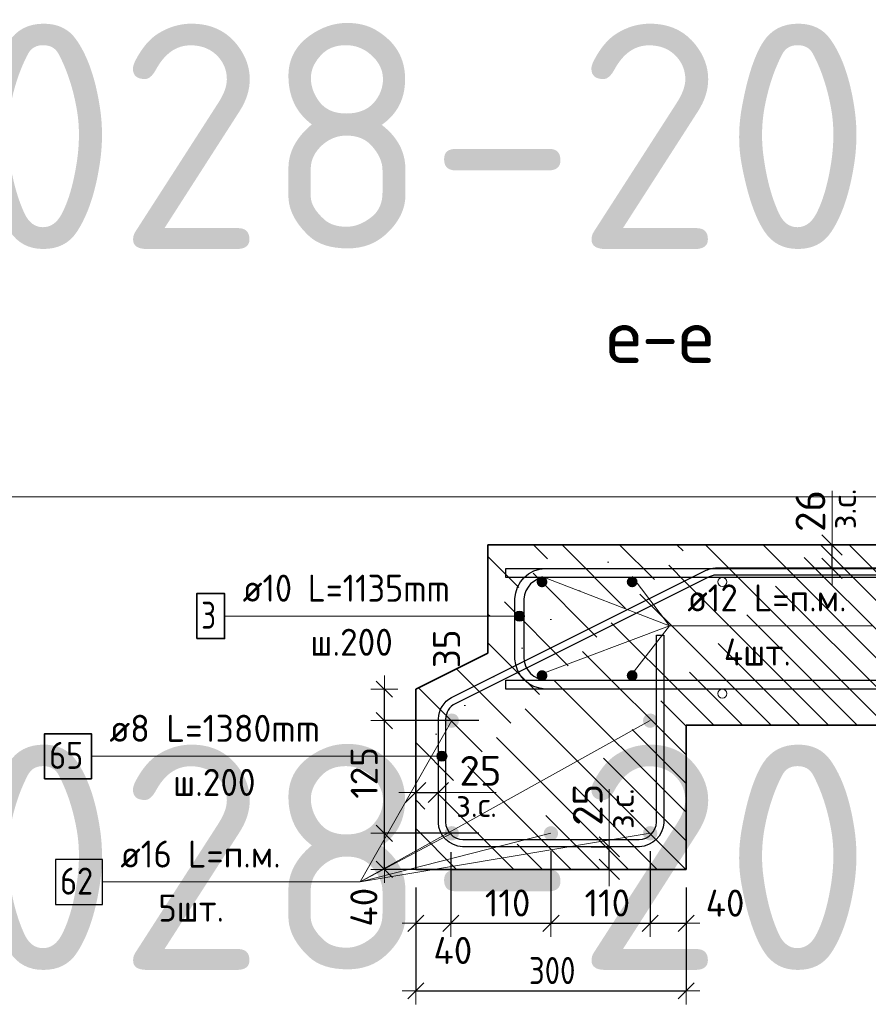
# Model space of a CAD drawing. Header units: metres. Extents: x -38 to 97, y -15 to 21.
# Tile 58 of 89: x 71.606 to 72.548, y 3.109 to 4.201. Entities that reach past the tile are written whole.
import ezdxf

# ---------------------------------------------------------------- set-up
doc = ezdxf.new("R2010")
doc.units = ezdxf.units.M
doc.header["$PDMODE"] = 65
for name, color, linetype, lineweight in [('XR$3$Арм. стержнями верхней зоны', 180, 'Continuous', 35), ('XR$3$Арм. стержнями нижней зоны', 180, 'Continuous', 35), ('XR$3$Арм.стержн. Арматура края', 96, 'Continuous', 35), ('XR$3$Арм.стержн. Доп. арматура', 180, 'Continuous', 35), ('XR$3$Арм.стержн.горизонт. 1', 180, 'Continuous', 35), ('XR$3$Размерная линия (1)', 7, 'Continuous', 13), ('XR$3$Размерная линия_ общее', 7, 'Continuous', 13), ('XR$4$Текст_ примечание', 7, 'Continuous', 13)]:
    doc.layers.add(name, color=color, linetype=linetype, lineweight=lineweight)
doc.styles.add('ISOCPEUR', font='txt')
doc.dimstyles.new('DIMSTYLE_11', dxfattribs={"dimtxt": 0.033, "dimasz": 0.0375, "dimexe": 0, "dimexo": 0, "dimgap": 0.0165, "dimtad": 2, "dimdec": 0, "dimlfac": 1000, "dimrnd": 1, "dimzin": 12, "dimdsep": 46, "dimtxsty": 'ISOCPEUR', "dimblk1": 'ALL_ML_STRICH', "dimblk2": 'ALL_ML_STRICH', "dimsah": 1, "dimcen": 0, "dimclrd": 7, "dimclre": 256, "dimclrt": 7, "dimadec": 0, "dimazin": 0, "dimtfac": 1, "dimtdec": 0, "dimtix": 1, "dimtmove": 2, "dimatfit": 3, "dimfxl": 0, "dimtvp": 1.2, "dimtzin": 0, "dimlwd": 0, "dimlwe": -3, "dimarcsym": 0})
doc.dimstyles.new('DIMSTYLE_23', dxfattribs={"dimtxt": 0.03, "dimasz": 0.03, "dimexe": 0, "dimexo": 0, "dimgap": 0.015, "dimtad": 2, "dimdec": 0, "dimlfac": 1000, "dimrnd": 5, "dimzin": 12, "dimdsep": 46, "dimtxsty": 'ISOCPEUR', "dimblk1": 'ALL_ML_STRICH', "dimblk2": 'ALL_ML_STRICH', "dimsah": 1, "dimcen": 0, "dimclrd": 7, "dimclre": 256, "dimclrt": 7, "dimadec": 0, "dimazin": 0, "dimtfac": 1, "dimtdec": 0, "dimtix": 1, "dimtmove": 2, "dimatfit": 3, "dimfxl": 0, "dimtvp": 1.2, "dimtzin": 0, "dimlwd": 0, "dimlwe": -3, "dimarcsym": 0})
doc.dimstyles.new('DIMSTYLE_24', dxfattribs={"dimtxt": 0.03, "dimasz": 0.03, "dimexe": 0, "dimexo": 0, "dimgap": 0.015, "dimtad": 2, "dimdec": 0, "dimlfac": 1000, "dimrnd": 5, "dimzin": 12, "dimdsep": 46, "dimtxsty": 'ISOCPEUR', "dimblk1": 'ALL_ML_STRICH', "dimblk2": 'ALL_ML_STRICH', "dimsah": 1, "dimcen": 0, "dimclrd": 7, "dimclre": 256, "dimclrt": 7, "dimadec": 0, "dimazin": 0, "dimtfac": 1, "dimtdec": 0, "dimtix": 1, "dimtmove": 2, "dimatfit": 3, "dimfxl": 0, "dimtzin": 0, "dimlwd": 0, "dimlwe": -3, "dimarcsym": 0})
doc.dimstyles.new('DIMSTYLE_31', dxfattribs={"dimtxt": 0.03, "dimasz": 0.03, "dimexe": 0, "dimexo": 0, "dimgap": 0.015, "dimtad": 0, "dimdec": 0, "dimlfac": 1000, "dimrnd": 5, "dimzin": 12, "dimdsep": 46, "dimtxsty": 'ISOCPEUR', "dimblk1": 'ALL_ML_STRICH', "dimblk2": 'ALL_ML_STRICH', "dimsah": 1, "dimcen": 0, "dimclrd": 7, "dimclre": 256, "dimclrt": 7, "dimadec": 0, "dimazin": 0, "dimtfac": 1, "dimtdec": 0, "dimtix": 1, "dimtmove": 2, "dimatfit": 3, "dimfxl": 0, "dimtvp": 1.2, "dimtzin": 0, "dimlwd": 0, "dimlwe": -3, "dimarcsym": 0})
doc.dimstyles.new('DIMSTYLE_32', dxfattribs={"dimtxt": 0.03, "dimasz": 0.03, "dimexe": 0, "dimexo": 0, "dimgap": 0.015, "dimtad": 0, "dimdec": 0, "dimlfac": 1000, "dimrnd": 5, "dimzin": 12, "dimdsep": 46, "dimtxsty": 'ISOCPEUR', "dimblk1": 'ALL_ML_STRICH', "dimblk2": 'ALL_ML_STRICH', "dimsah": 1, "dimcen": 0, "dimclrd": 7, "dimclre": 256, "dimclrt": 7, "dimadec": 0, "dimazin": 0, "dimtfac": 1, "dimtdec": 0, "dimtix": 1, "dimtmove": 2, "dimatfit": 3, "dimfxl": 0, "dimtvp": 1.2, "dimtzin": 0, "dimlwd": 0, "dimlwe": -3, "dimarcsym": 0})
pattern_1 = [(135, (0, 0), (-0.031819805, -0.031819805), [0.4, -0.05, 0, -0.05]), (135, (-0.01591, -0.01591), (-0.031819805, -0.031819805), [0.8, -0.1, 0.1, -0.1])]

# ---------------------------------------------------------------- blocks, each defined once
blk = doc.blocks.new('ALL_ML_STRICH')
at = {"color": 0, "linetype": 'ByBlock', "lineweight": -2}
for p, q in [((-0.3, -0.3), (0.3, 0.3)), ((0, -0.5), (0, 0.5)), ((-1, 0), (0.5, 0))]:
    blk.add_line(p, q, dxfattribs=at)
blk = doc.blocks.new('*D96')
at = {"layer": 'DEFPOINTS', "color": 7, "linetype": 'Continuous', "lineweight": 13, "transparency": 33554687}
for p in [(72.2206, 3.2833), (72.2256, 3.2583), (72.2606, 3.2583)]:
    blk.add_point(p, dxfattribs=at)
at = {"layer": 'XR$3$Размерная линия_ общее', "color": 253, "linetype": 'Continuous', "lineweight": -2, "true_color": 0xa0a0a0, "transparency": 33554687}
for p, q in [((72.2406, 3.2833), (72.2606, 3.2833)), ((72.2456, 3.2583), (72.2606, 3.2583))]:
    blk.add_line(p, q, dxfattribs=at)
at = {"layer": 'XR$3$Размерная линия_ общее', "color": 7, "linetype": 'Continuous', "lineweight": -2, "transparency": 33554687}
blk.add_line((72.2606, 3.2583), (72.2606, 3.2833), dxfattribs=at)
at = {"layer": 'XR$3$Размерная линия_ общее', "color": 7, "linetype": 'Continuous', "lineweight": 13, "transparency": 33554687, "xscale": 0.0375, "yscale": 0.0375, "zscale": 0.0375}
for p, rotation in [((72.2606, 3.2833), 90), ((72.2606, 3.2583), 270)]:
    blk.add_blockref('ALL_ML_STRICH', p, dxfattribs=dict(at, rotation=rotation))
at = {"layer": 'XR$3$Размерная линия_ общее', "color": 7, "linetype": 'Continuous', "lineweight": 13, "transparency": 33554687, "insert": (72.2608, 3.3031), "char_height": 0.027, "width": 0.00135, "attachment_point": 1, "rotation": 90, "line_spacing_factor": 0.60241, "style": 'ISOCPEUR'}
blk.add_mtext('з.с.', dxfattribs=at)
at = {"layer": 'XR$3$Размерная линия_ общее', "color": 7, "linetype": 'Continuous', "lineweight": 13, "transparency": 33554687, "insert": (72.2366, 3.33), "char_height": 0.033, "width": 0.066, "attachment_point": 5, "rotation": 90, "style": 'ISOCPEUR'}
blk.add_mtext('\\A1;{25}', dxfattribs=at)
blk = doc.blocks.new('*D164')
at = {"layer": 'DEFPOINTS', "color": 7, "linetype": 'Continuous', "lineweight": 13, "transparency": 33554687}
for p in [(72.4677, 3.6183), (72.4677, 3.5923), (72.5077, 3.5923)]:
    blk.add_point(p, dxfattribs=at)
at = {"layer": 'XR$3$Размерная линия_ общее', "color": 253, "linetype": 'Continuous', "lineweight": -2, "true_color": 0xa0a0a0, "transparency": 33554687}
for p, q in [((72.4877, 3.6183), (72.5077, 3.6183)), ((72.4877, 3.5923), (72.5077, 3.5923))]:
    blk.add_line(p, q, dxfattribs=at)
at = {"layer": 'XR$3$Размерная линия_ общее', "color": 7, "linetype": 'Continuous', "lineweight": -2, "transparency": 33554687}
blk.add_line((72.5077, 3.5923), (72.5077, 3.6183), dxfattribs=at)
at = {"layer": 'XR$3$Размерная линия_ общее', "color": 7, "linetype": 'Continuous', "lineweight": 13, "transparency": 33554687, "xscale": 0.0375, "yscale": 0.0375, "zscale": 0.0375}
for p, rotation in [((72.5077, 3.6183), 90), ((72.5077, 3.5923), 270)]:
    blk.add_blockref('ALL_ML_STRICH', p, dxfattribs=dict(at, rotation=rotation))
at = {"layer": 'XR$3$Размерная линия_ общее', "color": 7, "linetype": 'Continuous', "lineweight": 13, "transparency": 33554687, "insert": (72.5072, 3.6357), "char_height": 0.027, "width": 0.00135, "attachment_point": 1, "rotation": 90, "line_spacing_factor": 0.60241, "style": 'ISOCPEUR'}
blk.add_mtext('з.с.', dxfattribs=at)
at = {"layer": 'XR$3$Размерная линия_ общее', "color": 7, "linetype": 'Continuous', "lineweight": 13, "transparency": 33554687, "insert": (72.4837, 3.656), "char_height": 0.033, "width": 0.066, "attachment_point": 5, "rotation": 90, "style": 'ISOCPEUR'}
blk.add_mtext('\\A1;{26}', dxfattribs=at)
blk = doc.blocks.new('*D233')
at = {"layer": 'DEFPOINTS', "color": 7, "linetype": 'Continuous', "lineweight": 13, "transparency": 33554687}
for p in [(72.0459, 3.3436), (72.0459, 3.3086), (72.0709, 3.3036)]:
    blk.add_point(p, dxfattribs=at)
at = {"layer": 'XR$3$Размерная линия_ общее', "color": 253, "linetype": 'Continuous', "lineweight": -2, "true_color": 0xa0a0a0, "transparency": 33554687}
for p, q in [((72.0459, 3.3286), (72.0459, 3.3436)), ((72.0709, 3.3236), (72.0709, 3.3436))]:
    blk.add_line(p, q, dxfattribs=at)
at = {"layer": 'XR$3$Размерная линия_ общее', "color": 7, "linetype": 'Continuous', "lineweight": -2, "transparency": 33554687}
blk.add_line((72.0459, 3.3436), (72.0709, 3.3436), dxfattribs=at)
at = {"layer": 'XR$3$Размерная линия_ общее', "color": 7, "linetype": 'Continuous', "lineweight": 13, "transparency": 33554687, "xscale": 0.0375, "yscale": 0.0375, "zscale": 0.0375, "rotation": 180}
blk.add_blockref('ALL_ML_STRICH', (72.0459, 3.3436), dxfattribs=at)
at = {"layer": 'XR$3$Размерная линия_ общее', "color": 7, "linetype": 'Continuous', "lineweight": 13, "transparency": 33554687, "xscale": 0.0375, "yscale": 0.0375, "zscale": 0.0375}
blk.add_blockref('ALL_ML_STRICH', (72.0709, 3.3436), dxfattribs=at)
at = {"layer": 'XR$3$Размерная линия_ общее', "color": 7, "linetype": 'Continuous', "lineweight": 13, "transparency": 33554687, "insert": (72.1176, 3.3676), "char_height": 0.033, "width": 0.066, "attachment_point": 5, "style": 'ISOCPEUR'}
blk.add_mtext('\\A1;{25}', dxfattribs=at)
at = {"layer": 'XR$3$Размерная линия_ общее', "color": 7, "linetype": 'Continuous', "lineweight": 13, "transparency": 33554687, "insert": (72.0907, 3.3434), "char_height": 0.027, "width": 0.00135, "attachment_point": 1, "line_spacing_factor": 0.60241, "style": 'ISOCPEUR'}
blk.add_mtext('з.с.', dxfattribs=at)
blk = doc.blocks.new('*D234')
at = {"layer": 'DEFPOINTS', "color": 7, "linetype": 'Continuous', "lineweight": 13, "transparency": 33554687}
for p in [(72.1358, 3.2983), (72.0111, 3.2583), (72.0959, 3.2583)]:
    blk.add_point(p, dxfattribs=at)
at = {"layer": 'XR$3$Размерная линия (1)', "color": 9, "linetype": 'Continuous', "lineweight": -2, "true_color": 0xc7c7c7, "transparency": 33554687}
for p, q in [((72.1158, 3.2983), (72.0111, 3.2983)), ((72.0759, 3.2583), (72.0111, 3.2583))]:
    blk.add_line(p, q, dxfattribs=at)
at = {"layer": 'XR$3$Размерная линия (1)', "color": 7, "linetype": 'Continuous', "lineweight": -2, "transparency": 33554687}
blk.add_line((72.0111, 3.2583), (72.0111, 3.2983), dxfattribs=at)
at = {"layer": 'XR$3$Размерная линия (1)', "color": 7, "linetype": 'Continuous', "lineweight": 13, "transparency": 33554687, "xscale": 0.03, "yscale": 0.03, "zscale": 0.03}
for p, rotation in [((72.0111, 3.2983), 90), ((72.0111, 3.2583), 270)]:
    blk.add_blockref('ALL_ML_STRICH', p, dxfattribs=dict(at, rotation=rotation))
at = {"layer": 'XR$3$Размерная линия (1)', "color": 7, "linetype": 'Continuous', "lineweight": 13, "transparency": 33554687, "insert": (71.9883, 3.2163), "char_height": 0.03, "width": 0.06, "attachment_point": 5, "rotation": 90, "style": 'ISOCPEUR'}
blk.add_mtext('\\A1;{40}', dxfattribs=at)
blk = doc.blocks.new('*D235')
at = {"layer": 'DEFPOINTS', "color": 7, "linetype": 'Continuous', "lineweight": 13, "transparency": 33554687}
for p in [(72.1358, 3.4233), (72.0111, 3.2983), (72.1358, 3.2983)]:
    blk.add_point(p, dxfattribs=at)
at = {"layer": 'XR$3$Размерная линия (1)', "color": 9, "linetype": 'Continuous', "lineweight": -2, "true_color": 0xc7c7c7, "transparency": 33554687}
for p, q in [((72.1158, 3.4233), (72.0111, 3.4233)), ((72.1158, 3.2983), (72.0111, 3.2983))]:
    blk.add_line(p, q, dxfattribs=at)
at = {"layer": 'XR$3$Размерная линия (1)', "color": 7, "linetype": 'Continuous', "lineweight": -2, "transparency": 33554687}
blk.add_line((72.0111, 3.2983), (72.0111, 3.4233), dxfattribs=at)
at = {"layer": 'XR$3$Размерная линия (1)', "color": 7, "linetype": 'Continuous', "lineweight": 13, "transparency": 33554687, "xscale": 0.03, "yscale": 0.03, "zscale": 0.03}
for p, rotation in [((72.0111, 3.4233), 90), ((72.0111, 3.2983), 270)]:
    blk.add_blockref('ALL_ML_STRICH', p, dxfattribs=dict(at, rotation=rotation))
at = {"layer": 'XR$3$Размерная линия (1)', "color": 7, "linetype": 'Continuous', "lineweight": 13, "transparency": 33554687, "insert": (71.9886, 3.3653), "char_height": 0.03, "width": 0.09, "attachment_point": 5, "rotation": 90, "style": 'ISOCPEUR'}
blk.add_mtext('\\A1;{125}', dxfattribs=at)
blk = doc.blocks.new('*D236')
at = {"layer": 'DEFPOINTS', "color": 7, "linetype": 'Continuous', "lineweight": 13, "transparency": 33554687}
for p in [(72.0459, 3.4583), (72.0111, 3.4233), (72.1358, 3.4233)]:
    blk.add_point(p, dxfattribs=at)
at = {"layer": 'XR$3$Размерная линия (1)', "color": 9, "linetype": 'Continuous', "lineweight": -2, "true_color": 0xc7c7c7, "transparency": 33554687}
for p, q in [((72.0111, 3.4583), (72.0111, 3.4583)), ((72.1158, 3.4233), (72.0111, 3.4233))]:
    blk.add_line(p, q, dxfattribs=at)
at = {"layer": 'XR$3$Размерная линия (1)', "color": 7, "linetype": 'Continuous', "lineweight": -2, "transparency": 33554687}
blk.add_line((72.0111, 3.4233), (72.0111, 3.4583), dxfattribs=at)
at = {"layer": 'XR$3$Размерная линия (1)', "color": 7, "linetype": 'Continuous', "lineweight": 13, "transparency": 33554687, "xscale": 0.03, "yscale": 0.03, "zscale": 0.03}
for p, rotation in [((72.0111, 3.4583), 90), ((72.0111, 3.4233), 270)]:
    blk.add_blockref('ALL_ML_STRICH', p, dxfattribs=dict(at, rotation=rotation))
at = {"layer": 'XR$3$Размерная линия (1)', "color": 7, "linetype": 'Continuous', "lineweight": 13, "transparency": 33554687, "insert": (72.0801, 3.503), "char_height": 0.03, "width": 0.06, "attachment_point": 5, "rotation": 90, "style": 'ISOCPEUR'}
blk.add_mtext('\\A1;{35}', dxfattribs=at)
blk = doc.blocks.new('*D248')
at = {"layer": 'DEFPOINTS', "color": 7, "linetype": 'Continuous', "lineweight": 13, "transparency": 33554687}
for p in [(72.0459, 3.2583), (72.3459, 3.2583), (72.0459, 3.1235)]:
    blk.add_point(p, dxfattribs=at)
at = {"layer": 'XR$3$Размерная линия (1)', "color": 9, "linetype": 'Continuous', "lineweight": -2, "true_color": 0xc7c7c7, "transparency": 33554687}
for p, q in [((72.0459, 3.2383), (72.0459, 3.1235)), ((72.3459, 3.2383), (72.3459, 3.1235))]:
    blk.add_line(p, q, dxfattribs=at)
at = {"layer": 'XR$3$Размерная линия (1)', "color": 7, "linetype": 'Continuous', "lineweight": -2, "transparency": 33554687}
blk.add_line((72.0459, 3.1235), (72.3459, 3.1235), dxfattribs=at)
at = {"layer": 'XR$3$Размерная линия (1)', "color": 7, "linetype": 'Continuous', "lineweight": 13, "transparency": 33554687, "xscale": 0.03, "yscale": 0.03, "zscale": 0.03, "rotation": 180}
blk.add_blockref('ALL_ML_STRICH', (72.0459, 3.1235), dxfattribs=at)
at = {"layer": 'XR$3$Размерная линия (1)', "color": 7, "linetype": 'Continuous', "lineweight": 13, "transparency": 33554687, "xscale": 0.03, "yscale": 0.03, "zscale": 0.03}
blk.add_blockref('ALL_ML_STRICH', (72.3459, 3.1235), dxfattribs=at)
at = {"layer": 'XR$3$Размерная линия (1)', "color": 7, "linetype": 'Continuous', "lineweight": 13, "transparency": 33554687, "insert": (72.1972, 3.146), "char_height": 0.03, "width": 0.075, "attachment_point": 5, "style": 'ISOCPEUR'}
blk.add_mtext('\\W0.83;\\A1;{300}', dxfattribs=at)
blk = doc.blocks.new('*D249')
at = {"layer": 'DEFPOINTS', "color": 7, "linetype": 'Continuous', "lineweight": 13, "transparency": 33554687}
for p in [(72.0848, 3.2972), (72.0459, 3.2583), (72.0459, 3.1985)]:
    blk.add_point(p, dxfattribs=at)
at = {"layer": 'XR$3$Размерная линия (1)', "color": 9, "linetype": 'Continuous', "lineweight": -2, "true_color": 0xc7c7c7, "transparency": 33554687}
for p, q in [((72.0848, 3.2772), (72.0848, 3.1985)), ((72.0459, 3.2383), (72.0459, 3.1985))]:
    blk.add_line(p, q, dxfattribs=at)
at = {"layer": 'XR$3$Размерная линия (1)', "color": 7, "linetype": 'Continuous', "lineweight": -2, "transparency": 33554687}
blk.add_line((72.0459, 3.1985), (72.0848, 3.1985), dxfattribs=at)
at = {"layer": 'XR$3$Размерная линия (1)', "color": 7, "linetype": 'Continuous', "lineweight": 13, "transparency": 33554687, "xscale": 0.03, "yscale": 0.03, "zscale": 0.03, "rotation": 180}
blk.add_blockref('ALL_ML_STRICH', (72.0459, 3.1985), dxfattribs=at)
at = {"layer": 'XR$3$Размерная линия (1)', "color": 7, "linetype": 'Continuous', "lineweight": 13, "transparency": 33554687, "xscale": 0.03, "yscale": 0.03, "zscale": 0.03}
blk.add_blockref('ALL_ML_STRICH', (72.0848, 3.1985), dxfattribs=at)
at = {"layer": 'XR$3$Размерная линия (1)', "color": 7, "linetype": 'Continuous', "lineweight": 13, "transparency": 33554687, "insert": (72.087, 3.1683), "char_height": 0.03, "width": 0.06, "attachment_point": 5, "style": 'ISOCPEUR'}
blk.add_mtext('\\A1;{40}', dxfattribs=at)
blk = doc.blocks.new('*D250')
at = {"layer": 'DEFPOINTS', "color": 7, "linetype": 'Continuous', "lineweight": 13, "transparency": 33554687}
for p in [(72.0848, 3.2972), (72.1958, 3.2983), (72.0848, 3.1985)]:
    blk.add_point(p, dxfattribs=at)
at = {"layer": 'XR$3$Размерная линия (1)', "color": 9, "linetype": 'Continuous', "lineweight": -2, "true_color": 0xc7c7c7, "transparency": 33554687}
for p, q in [((72.1958, 3.2783), (72.1958, 3.1985)), ((72.0848, 3.2772), (72.0848, 3.1985))]:
    blk.add_line(p, q, dxfattribs=at)
at = {"layer": 'XR$3$Размерная линия (1)', "color": 7, "linetype": 'Continuous', "lineweight": -2, "transparency": 33554687}
blk.add_line((72.0848, 3.1985), (72.1958, 3.1985), dxfattribs=at)
at = {"layer": 'XR$3$Размерная линия (1)', "color": 7, "linetype": 'Continuous', "lineweight": 13, "transparency": 33554687, "xscale": 0.03, "yscale": 0.03, "zscale": 0.03, "rotation": 180}
blk.add_blockref('ALL_ML_STRICH', (72.0848, 3.1985), dxfattribs=at)
at = {"layer": 'XR$3$Размерная линия (1)', "color": 7, "linetype": 'Continuous', "lineweight": 13, "transparency": 33554687, "xscale": 0.03, "yscale": 0.03, "zscale": 0.03}
blk.add_blockref('ALL_ML_STRICH', (72.1958, 3.1985), dxfattribs=at)
at = {"layer": 'XR$3$Размерная линия (1)', "color": 7, "linetype": 'Continuous', "lineweight": 13, "transparency": 33554687, "insert": (72.1478, 3.221), "char_height": 0.03, "width": 0.09, "attachment_point": 5, "style": 'ISOCPEUR'}
blk.add_mtext('\\A1;{110}', dxfattribs=at)
blk = doc.blocks.new('*D251')
at = {"layer": 'DEFPOINTS', "color": 7, "linetype": 'Continuous', "lineweight": 13, "transparency": 33554687}
for p in [(72.1958, 3.2983), (72.3059, 3.2983), (72.1958, 3.1985)]:
    blk.add_point(p, dxfattribs=at)
at = {"layer": 'XR$3$Размерная линия (1)', "color": 9, "linetype": 'Continuous', "lineweight": -2, "true_color": 0xc7c7c7, "transparency": 33554687}
for p, q in [((72.1958, 3.2783), (72.1958, 3.1985)), ((72.3059, 3.2783), (72.3059, 3.1985))]:
    blk.add_line(p, q, dxfattribs=at)
at = {"layer": 'XR$3$Размерная линия (1)', "color": 7, "linetype": 'Continuous', "lineweight": -2, "transparency": 33554687}
blk.add_line((72.1958, 3.1985), (72.3059, 3.1985), dxfattribs=at)
at = {"layer": 'XR$3$Размерная линия (1)', "color": 7, "linetype": 'Continuous', "lineweight": 13, "transparency": 33554687, "xscale": 0.03, "yscale": 0.03, "zscale": 0.03, "rotation": 180}
blk.add_blockref('ALL_ML_STRICH', (72.1958, 3.1985), dxfattribs=at)
at = {"layer": 'XR$3$Размерная линия (1)', "color": 7, "linetype": 'Continuous', "lineweight": 13, "transparency": 33554687, "xscale": 0.03, "yscale": 0.03, "zscale": 0.03}
blk.add_blockref('ALL_ML_STRICH', (72.3059, 3.1985), dxfattribs=at)
at = {"layer": 'XR$3$Размерная линия (1)', "color": 7, "linetype": 'Continuous', "lineweight": 13, "transparency": 33554687, "insert": (72.2584, 3.221), "char_height": 0.03, "width": 0.09, "attachment_point": 5, "style": 'ISOCPEUR'}
blk.add_mtext('\\A1;{110}', dxfattribs=at)
blk = doc.blocks.new('*D252')
at = {"layer": 'DEFPOINTS', "color": 7, "linetype": 'Continuous', "lineweight": 13, "transparency": 33554687}
for p in [(72.3059, 3.2983), (72.3459, 3.2583), (72.3059, 3.1985)]:
    blk.add_point(p, dxfattribs=at)
at = {"layer": 'XR$3$Размерная линия (1)', "color": 9, "linetype": 'Continuous', "lineweight": -2, "true_color": 0xc7c7c7, "transparency": 33554687}
for p, q in [((72.3059, 3.2783), (72.3059, 3.1985)), ((72.3459, 3.2383), (72.3459, 3.1985))]:
    blk.add_line(p, q, dxfattribs=at)
at = {"layer": 'XR$3$Размерная линия (1)', "color": 7, "linetype": 'Continuous', "lineweight": -2, "transparency": 33554687}
blk.add_line((72.3059, 3.1985), (72.3459, 3.1985), dxfattribs=at)
at = {"layer": 'XR$3$Размерная линия (1)', "color": 7, "linetype": 'Continuous', "lineweight": 13, "transparency": 33554687, "xscale": 0.03, "yscale": 0.03, "zscale": 0.03, "rotation": 180}
blk.add_blockref('ALL_ML_STRICH', (72.3059, 3.1985), dxfattribs=at)
at = {"layer": 'XR$3$Размерная линия (1)', "color": 7, "linetype": 'Continuous', "lineweight": 13, "transparency": 33554687, "xscale": 0.03, "yscale": 0.03, "zscale": 0.03}
blk.add_blockref('ALL_ML_STRICH', (72.3459, 3.1985), dxfattribs=at)
at = {"layer": 'XR$3$Размерная линия (1)', "color": 7, "linetype": 'Continuous', "lineweight": 13, "transparency": 33554687, "insert": (72.389, 3.2208), "char_height": 0.03, "width": 0.06, "attachment_point": 5, "style": 'ISOCPEUR'}
blk.add_mtext('\\A1;{40}', dxfattribs=at)

msp = doc.modelspace()

# ---------------------------------------------------------------- hatches: boundary and pattern name
at = {"linetype": 'Continuous', "lineweight": 13, "transparency": 33554687}
h = msp.add_hatch(dxfattribs=at)
h.set_pattern_fill('__________540', scale=0.015, style=0, pattern_type=2)
h.set_pattern_definition(pattern_1)
h.paths.add_polyline_path([(72.3459, 3.6183), (72.1259, 3.6183), (72.1259, 3.4983), (72.0459, 3.4583), (72.0459, 3.2583), (72.3459, 3.2583)], flags=0)
at = {"linetype": 'Continuous', "lineweight": 25, "transparency": 33554687}
h = msp.add_hatch(dxfattribs=at)
h.set_pattern_fill('__________540', scale=0.015, style=0, pattern_type=2)
h.set_pattern_definition(pattern_1)
h.paths.add_polyline_path([(72.3459, 3.6183), (72.3459, 3.4183), (72.7196, 3.4183), (72.7196, 3.6183)], flags=0)
at = {"layer": 'XR$3$Арм.стержн. Арматура края', "linetype": 'Continuous', "lineweight": 13, "transparency": 33554687}
for points in [[(72.1561, 3.5365), (72.1561, 3.5421), (72.1553, 3.5393)], [(72.1561, 3.5421), (72.1581, 3.5345), (72.1581, 3.5441)], [(72.1561, 3.5421), (72.1561, 3.5365), (72.1581, 3.5345)], [(72.1581, 3.5441), (72.1609, 3.5337), (72.1609, 3.5449)], [(72.1581, 3.5441), (72.1581, 3.5345), (72.1609, 3.5337)], [(72.1609, 3.5449), (72.1609, 3.5337), (72.1637, 3.5345)], [(72.1609, 3.5449), (72.1637, 3.5345), (72.1637, 3.5441)], [(72.1637, 3.5441), (72.1637, 3.5345), (72.1658, 3.5365)], [(72.1637, 3.5441), (72.1658, 3.5365), (72.1658, 3.5421)], [(72.1658, 3.5421), (72.1658, 3.5365), (72.1665, 3.5393)], [(72.0701, 3.3866), (72.0721, 3.379), (72.0721, 3.3886)], [(72.0721, 3.3886), (72.0749, 3.3782), (72.0749, 3.3894)], [(72.0721, 3.3886), (72.0721, 3.379), (72.0749, 3.3782)], [(72.0749, 3.3894), (72.0749, 3.3782), (72.0777, 3.379)], [(72.0749, 3.3894), (72.0777, 3.379), (72.0777, 3.3886)], [(72.0777, 3.3886), (72.0777, 3.379), (72.0798, 3.381)], [(72.0777, 3.3886), (72.0798, 3.381), (72.0798, 3.3866)], [(72.0701, 3.381), (72.0701, 3.3866), (72.0693, 3.3838)], [(72.0701, 3.3866), (72.0701, 3.381), (72.0721, 3.379)], [(72.0798, 3.3866), (72.0798, 3.381), (72.0805, 3.3838)]]:
    msp.add_hatch(color=7, dxfattribs=at).paths.add_polyline_path(points)
at = {"layer": 'XR$3$Арм.стержн. Доп. арматура', "linetype": 'Continuous', "lineweight": 50, "transparency": 33554687}
for points in [[(72.1919, 3.5773), (72.1915, 3.5796), (72.1902, 3.5815), (72.1882, 3.5829), (72.1859, 3.5833), (72.1836, 3.5829), (72.1817, 3.5815), (72.1804, 3.5796), (72.1799, 3.5773), (72.1804, 3.575), (72.1817, 3.5731), (72.1836, 3.5718), (72.1859, 3.5713), (72.1882, 3.5718), (72.1902, 3.5731), (72.1915, 3.575)], [(72.2919, 3.5773), (72.2915, 3.5796), (72.2902, 3.5815), (72.2882, 3.5829), (72.2859, 3.5833), (72.2836, 3.5829), (72.2817, 3.5815), (72.2804, 3.5796), (72.2799, 3.5773), (72.2804, 3.575), (72.2817, 3.5731), (72.2836, 3.5718), (72.2859, 3.5713), (72.2882, 3.5718), (72.2902, 3.5731), (72.2915, 3.575)], [(72.1919, 3.4733), (72.1915, 3.4756), (72.1902, 3.4775), (72.1882, 3.4789), (72.1859, 3.4793), (72.1836, 3.4789), (72.1817, 3.4775), (72.1804, 3.4756), (72.1799, 3.4733), (72.1804, 3.471), (72.1817, 3.4691), (72.1836, 3.4678), (72.1859, 3.4673), (72.1882, 3.4678), (72.1902, 3.4691), (72.1915, 3.471)], [(72.2919, 3.4733), (72.2915, 3.4756), (72.2902, 3.4775), (72.2882, 3.4789), (72.2859, 3.4793), (72.2836, 3.4789), (72.2817, 3.4775), (72.2804, 3.4756), (72.2799, 3.4733), (72.2804, 3.471), (72.2817, 3.4691), (72.2836, 3.4678), (72.2859, 3.4673), (72.2882, 3.4678), (72.2902, 3.4691), (72.2915, 3.471)]]:
    msp.add_hatch(color=34, dxfattribs=at).paths.add_polyline_path(points)
at = {"layer": 'XR$3$Арм.стержн.горизонт. 1', "linetype": 'Continuous', "lineweight": 50, "transparency": 33554687}
for points in [[(72.0938, 3.4233), (72.0932, 3.4264), (72.0915, 3.429), (72.0889, 3.4307), (72.0858, 3.4313), (72.0828, 3.4307), (72.0802, 3.429), (72.0784, 3.4264), (72.0778, 3.4233), (72.0784, 3.4202), (72.0802, 3.4176), (72.0828, 3.4159), (72.0858, 3.4153), (72.0889, 3.4159), (72.0915, 3.4176), (72.0932, 3.4202)], [(72.3139, 3.4233), (72.3133, 3.4264), (72.3116, 3.429), (72.309, 3.4307), (72.3059, 3.4313), (72.3029, 3.4307), (72.3003, 3.429), (72.2985, 3.4264), (72.2979, 3.4233), (72.2985, 3.4202), (72.3003, 3.4176), (72.3029, 3.4159), (72.3059, 3.4153), (72.309, 3.4159), (72.3116, 3.4176), (72.3133, 3.4202)], [(72.0938, 3.2983), (72.0932, 3.3014), (72.0915, 3.304), (72.0889, 3.3057), (72.0858, 3.3063), (72.0828, 3.3057), (72.0802, 3.304), (72.0784, 3.3014), (72.0778, 3.2983), (72.0784, 3.2952), (72.0802, 3.2926), (72.0828, 3.2909), (72.0858, 3.2903), (72.0889, 3.2909), (72.0915, 3.2926), (72.0932, 3.2952)], [(72.2038, 3.2983), (72.2032, 3.3014), (72.2015, 3.304), (72.1989, 3.3057), (72.1958, 3.3063), (72.1928, 3.3057), (72.1902, 3.304), (72.1884, 3.3014), (72.1878, 3.2983), (72.1884, 3.2952), (72.1902, 3.2926), (72.1928, 3.2909), (72.1958, 3.2903), (72.1989, 3.2909), (72.2015, 3.2926), (72.2032, 3.2952)], [(72.3139, 3.2983), (72.3133, 3.3014), (72.3116, 3.304), (72.309, 3.3057), (72.3059, 3.3063), (72.3029, 3.3057), (72.3003, 3.304), (72.2985, 3.3014), (72.2979, 3.2983), (72.2985, 3.2952), (72.3003, 3.2926), (72.3029, 3.2909), (72.3059, 3.2903), (72.309, 3.2909), (72.3116, 3.2926), (72.3133, 3.2952)]]:
    msp.add_hatch(color=7, dxfattribs=at).paths.add_polyline_path(points)

# ---------------------------------------------------------------- linework, layer by layer
at = {"color": 7, "linetype": 'Continuous', "lineweight": 13, "transparency": 33554687}
for p, q in [((72.5077, 3.6183), (72.5077, 3.6783)), ((72.0709, 3.3436), (72.1349, 3.3436)), ((72.2606, 3.2833), (72.2606, 3.3473))]:
    msp.add_line(p, q, dxfattribs=at)
at = {"color": 7, "linetype": 'Continuous', "lineweight": 35, "transparency": 33554687}
for p, q in [((72.1259, 3.6183), (72.1259, 3.4983)), ((72.3459, 3.6183), (72.1259, 3.6183)), ((72.7196, 3.6183), (72.3459, 3.6183)), ((72.1259, 3.4983), (72.0459, 3.4583)), ((72.0459, 3.4583), (72.0459, 3.2583)), ((72.3459, 3.2583), (72.3459, 3.4183)), ((72.3459, 3.4183), (72.7196, 3.4183)), ((72.0459, 3.2583), (72.3459, 3.2583))]:
    msp.add_line(p, q, dxfattribs=at)
at = {"color": 7, "linetype": 'Continuous', "lineweight": 13, "transparency": 33554687}
for centre in [(72.3859, 3.5773), (72.386, 3.4533)]:
    msp.add_circle(centre, 0.005, dxfattribs=at)
at = {"layer": 'XR$3$Арм. стержнями верхней зоны', "color": 4, "linetype": 'Continuous', "lineweight": 25, "transparency": 33554687}
msp.add_lwpolyline([(72.1459, 3.5923), (72.7246, 3.5923), (72.7246, 3.5823), (72.1459, 3.5823), (72.1459, 3.5923)], dxfattribs=at)
at = {"layer": 'XR$3$Арм. стержнями нижней зоны', "color": 4, "linetype": 'Continuous', "lineweight": 25, "transparency": 33554687}
msp.add_lwpolyline([(72.1459, 3.4683), (72.7246, 3.4683), (72.7246, 3.4583), (72.1459, 3.4583), (72.1459, 3.4683)], dxfattribs=at)
at = {"layer": 'XR$3$Арм.стержн. Арматура края', "color": 7, "linetype": 'Continuous', "lineweight": 13, "transparency": 33554687}
for p, q in [((72.1609, 3.5449), (72.1609, 3.5449)), ((71.8338, 3.5393), (72.1408, 3.5393)), ((72.1408, 3.5393), (72.1609, 3.5393)), ((72.1553, 3.5393), (72.1553, 3.5393)), ((72.1609, 3.5337), (72.1609, 3.5337)), ((72.1665, 3.5393), (72.1665, 3.5393)), ((72.0749, 3.3894), (72.0749, 3.3894)), ((71.686, 3.3838), (72.054, 3.3838)), ((72.054, 3.3838), (72.0749, 3.3838)), ((72.0693, 3.3838), (72.0693, 3.3838)), ((72.0749, 3.3782), (72.0749, 3.3782)), ((72.0805, 3.3838), (72.0805, 3.3838))]:
    msp.add_line(p, q, dxfattribs=at)
at = {"layer": 'XR$3$Арм.стержн. Арматура края', "color": 40, "linetype": 'Continuous', "lineweight": 25, "transparency": 33554687}
for points in [[(72.3209, 3.5183), (72.3209, 3.31), (72.3202, 3.3051), (72.3186, 3.3), (72.3159, 3.2953), (72.3127, 3.2915), (72.3089, 3.2883), (72.3042, 3.2857), (72.2991, 3.284), (72.2942, 3.2833), (72.0976, 3.2833), (72.0927, 3.284), (72.0876, 3.2857), (72.083, 3.2883), (72.0791, 3.2915), (72.0759, 3.2953), (72.0733, 3.3), (72.0716, 3.3051), (72.0709, 3.31), (72.0709, 3.4253), (72.0713, 3.4289), (72.0721, 3.4325), (72.0734, 3.436), (72.0751, 3.4391), (72.0772, 3.4421), (72.0797, 3.4448), (72.0826, 3.4472), (72.0856, 3.449), (72.3681, 3.5902), (72.3695, 3.5908), (72.3709, 3.5913), (72.3723, 3.5918), (72.3738, 3.5922), (72.3753, 3.5925), (72.3768, 3.5927), (72.3784, 3.5929), (72.3799, 3.5929), (72.7236, 3.5929)], [(72.7236, 3.5849), (72.38, 3.5849), (72.3789, 3.5849), (72.3778, 3.5848), (72.3767, 3.5846), (72.3757, 3.5844), (72.3746, 3.5841), (72.3736, 3.5838), (72.3725, 3.5834), (72.3715, 3.5829), (72.0895, 3.4421), (72.0873, 3.4407), (72.0852, 3.439), (72.0834, 3.437), (72.0819, 3.4349), (72.0807, 3.4327), (72.0798, 3.4302), (72.0792, 3.4276), (72.0789, 3.425), (72.0789, 3.3105), (72.0794, 3.3069), (72.0806, 3.3033), (72.0825, 3.2999), (72.0848, 3.2972), (72.0875, 3.2949), (72.0909, 3.293), (72.0945, 3.2918), (72.0981, 3.2913), (72.2937, 3.2913), (72.2973, 3.2918), (72.301, 3.293), (72.3043, 3.2949), (72.307, 3.2972), (72.3093, 3.2999), (72.3112, 3.3033), (72.3124, 3.3069), (72.3129, 3.3105), (72.3129, 3.5183), (72.3209, 3.5183)]]:
    msp.add_lwpolyline(points, dxfattribs=at)
at = {"layer": 'XR$3$Арм.стержн. Арматура края', "color": 4, "linetype": 'Continuous', "lineweight": 25, "transparency": 33554687}
for points in [[(72.6559, 3.4583), (72.1893, 3.4583), (72.1832, 3.4592), (72.1768, 3.4612), (72.171, 3.4645), (72.1662, 3.4685), (72.1621, 3.4734), (72.1589, 3.4792), (72.1568, 3.4856), (72.1559, 3.4917), (72.1559, 3.559), (72.1568, 3.5651), (72.1589, 3.5714), (72.1621, 3.5773), (72.1662, 3.5821), (72.171, 3.5861), (72.1768, 3.5894), (72.1832, 3.5915), (72.1893, 3.5923), (72.6559, 3.5923)], [(72.6559, 3.5823), (72.19, 3.5823), (72.1854, 3.5817), (72.1809, 3.5802), (72.1767, 3.5778), (72.1733, 3.575), (72.1704, 3.5716), (72.1681, 3.5674), (72.1665, 3.5628), (72.1659, 3.5583), (72.1659, 3.4923), (72.1665, 3.4878), (72.1681, 3.4832), (72.1704, 3.4791), (72.1733, 3.4756), (72.1767, 3.4728), (72.1809, 3.4704), (72.1854, 3.4689), (72.19, 3.4683), (72.6559, 3.4683)]]:
    msp.add_lwpolyline(points, dxfattribs=at)
at = {"layer": 'XR$3$Арм.стержн. Арматура края', "color": 7, "linetype": 'Continuous', "lineweight": 35, "transparency": 33554687}
for points in [[(71.8028, 3.5143), (71.8338, 3.5143), (71.8338, 3.5643), (71.8028, 3.5643), (71.8028, 3.5143)], [(71.634, 3.3588), (71.686, 3.3588), (71.686, 3.4088), (71.634, 3.4088), (71.634, 3.3588)]]:
    msp.add_lwpolyline(points, dxfattribs=at)
at = {"layer": 'XR$3$Арм.стержн. Арматура края', "color": 7, "linetype": 'Continuous', "lineweight": 13, "transparency": 33554687}
for centre in [(72.1609, 3.5393), (72.0749, 3.3838)]:
    msp.add_circle(centre, 0.00563, dxfattribs=at)
at = {"layer": 'XR$3$Арм.стержн. Доп. арматура', "color": 7, "linetype": 'Continuous', "lineweight": 13, "transparency": 33554687}
for q in [(72.1859, 3.5833), (72.2859, 3.5833), (72.1859, 3.4753), (72.2859, 3.4753), (72.5532, 3.5285)]:
    msp.add_line((72.3272, 3.5285), q, dxfattribs=at)
at = {"layer": 'XR$3$Арм.стержн.горизонт. 1', "color": 7, "linetype": 'Continuous', "lineweight": 13, "transparency": 33554687}
for p, q in [((71.9842, 3.2443), (72.3059, 3.4233)), ((71.9842, 3.2443), (72.0858, 3.4233)), ((71.9842, 3.2443), (72.0858, 3.2983)), ((71.9842, 3.2443), (72.1958, 3.2983)), ((71.9842, 3.2443), (72.3059, 3.2983)), ((71.6982, 3.2443), (71.9842, 3.2443))]:
    msp.add_line(p, q, dxfattribs=at)
at = {"layer": 'XR$3$Арм.стержн.горизонт. 1', "color": 7, "linetype": 'Continuous', "lineweight": 25, "transparency": 33554687}
msp.add_lwpolyline([(71.6462, 3.2193), (71.6982, 3.2193), (71.6982, 3.2693), (71.6462, 3.2693), (71.6462, 3.2193)], dxfattribs=at)
at = {"layer": 'XR$4$Текст_ примечание', "color": 7, "linetype": 'Continuous', "lineweight": 13, "transparency": 33554687}
msp.add_line((86.4198, 3.6717), (67.9198, 3.6717), dxfattribs=at)

# ---------------------------------------------------------------- texts
at = {"color": 7, "linetype": 'Continuous', "lineweight": 13, "transparency": 33554687, "insert": (72.3766, 3.8202), "char_height": 0.06, "width": 0.153391, "attachment_point": 9, "style": 'ISOCPEUR'}
msp.add_mtext('\\A1;{\\fISOCPEUR|i0|b0;\\H0.060000;\\W1.000000;\\C7;е-е}\\P', dxfattribs=at)
at = {"layer": 'XR$3$Арм.стержн. Арматура края', "color": 7, "linetype": 'Continuous', "lineweight": 25, "transparency": 33554687, "char_height": 0.03, "attachment_point": 7, "style": 'ISOCPEUR'}
for s, insert, width in [('\\W0.92;ø10 L=1135mm ', (71.8538, 3.5553), 0.280669), ('\\W0.78;3', (71.8078, 3.5253), 0.032641), ('\\W0.95;ш.200 ', (71.9288, 3.4953), 0.1312), ('\\W0.96;ø8 L=1380mm ', (71.706, 3.3998), 0.272222), ('\\W0.87;65', (71.639, 3.3698), 0.055081), ('\\W0.95;ш.200 ', (71.7765, 3.3398), 0.1312)]:
    msp.add_mtext(s, dxfattribs=dict(at, insert=insert, width=width))
at = {"layer": 'XR$3$Арм.стержн. Доп. арматура', "color": 7, "linetype": 'Continuous', "lineweight": 25, "transparency": 33554687, "char_height": 0.03, "attachment_point": 7, "style": 'ISOCPEUR'}
for s, insert, width in [('\\W0.94;ø12 L=п.м.', (72.3472, 3.5445), 0.199983), ('\\W0.95;4шт. ', (72.3877, 3.4845), 0.119158)]:
    msp.add_mtext(s, dxfattribs=dict(at, insert=insert, width=width))
at = {"layer": 'XR$3$Арм.стержн.горизонт. 1', "color": 7, "linetype": 'Continuous', "lineweight": 25, "transparency": 33554687, "char_height": 0.03, "attachment_point": 7, "style": 'ISOCPEUR'}
for s, insert, width in [('\\W0.94;ø16 L=п.м.', (71.7182, 3.2603), 0.199983), ('\\W0.87;62', (71.6512, 3.2303), 0.055081), ('\\W0.94;5шт. ', (71.7602, 3.2003), 0.116129)]:
    msp.add_mtext(s, dxfattribs=dict(at, insert=insert, width=width))
at = {"layer": 'XR$4$Текст_ примечание', "color": 7, "linetype": 'Continuous', "lineweight": 35, "transparency": 33554687, "char_height": 0.25, "width": 2.743715, "attachment_point": 7, "style": 'ISOCPEUR'}
for insert in [(70.3506, 3.9467), (70.3506, 3.1467)]:
    msp.add_mtext('\\W0.96;ГОСТ 34028-2016', dxfattribs=dict(at, insert=insert))

# ---------------------------------------------------------------- dimensions: what is measured, and where the dimension line sits
at = {"layer": 'XR$3$Размерная линия (1)', "color": 7, "linetype": 'Continuous', "lineweight": 13, "transparency": 33554687}
for base, p1, p2, dimstyle, picture, middle in [((72.0111, 3.4583), (72.1158, 3.4233), (72.0111, 3.4583), 'DIMSTYLE_31', '*D236', (72.0801, 3.503)), ((72.0111, 3.4233), (72.1158, 3.2983), (72.1158, 3.4233), 'DIMSTYLE_24', '*D235', (71.9886, 3.3653)), ((72.0111, 3.2983), (72.0759, 3.2583), (72.1158, 3.2983), 'DIMSTYLE_23', '*D234', (71.9883, 3.2163))]:
    dim = msp.add_linear_dim(base=base, p1=p1, p2=p2, angle=90, dimstyle=dimstyle, override={"dimpost": '<>', "dimclrd": 7, "dimclre": 9, "dimclrt": 7, "dimlwd": 0, "dimlwe": 65533}, dxfattribs=at)
    dim.commit()
    dim.dimension.update_dxf_attribs({"geometry": picture, "text_midpoint": middle, "dimtype": 160})
for base, p1, p2, dimstyle, picture, middle in [((72.0848, 3.1985), (72.0459, 3.2383), (72.0848, 3.2772), 'DIMSTYLE_32', '*D249', (72.087, 3.1683)), ((72.1958, 3.1985), (72.0848, 3.2772), (72.1958, 3.2783), 'DIMSTYLE_24', '*D250', (72.1478, 3.221)), ((72.3059, 3.1985), (72.1958, 3.2783), (72.3059, 3.2783), 'DIMSTYLE_24', '*D251', (72.2584, 3.221)), ((72.3459, 3.1985), (72.3059, 3.2783), (72.3459, 3.2383), 'DIMSTYLE_23', '*D252', (72.389, 3.2208)), ((72.3459, 3.1235), (72.0459, 3.2383), (72.3459, 3.2383), 'DIMSTYLE_24', '*D248', (72.1972, 3.146))]:
    dim = msp.add_linear_dim(base=base, p1=p1, p2=p2, dimstyle=dimstyle, override={"dimpost": '<>', "dimclrd": 7, "dimclre": 9, "dimclrt": 7, "dimlwd": 0, "dimlwe": 65533}, dxfattribs=at)
    dim.commit()
    dim.dimension.update_dxf_attribs({"geometry": picture, "text_midpoint": middle, "dimtype": 160})
at = {"layer": 'XR$3$Размерная линия_ общее', "color": 7, "linetype": 'Continuous', "lineweight": 13, "transparency": 33554687}
for base, p1, p2, picture, middle in [((72.5077, 3.6183), (72.4877, 3.5923), (72.4877, 3.6183), '*D164', (72.4837, 3.656)), ((72.2606, 3.2833), (72.2456, 3.2583), (72.2406, 3.2833), '*D96', (72.2366, 3.33))]:
    dim = msp.add_linear_dim(base=base, p1=p1, p2=p2, angle=90, text='<>\\Xз.с.', dimstyle='DIMSTYLE_11', override={"dimpost": '<>', "dimclrd": 7, "dimclre": 253, "dimclrt": 7, "dimlwd": 0, "dimlwe": 65533}, dxfattribs=at)
    dim.commit()
    dim.dimension.update_dxf_attribs({"geometry": picture, "text_midpoint": middle, "dimtype": 160})
dim = msp.add_linear_dim(base=(72.0709, 3.3436), p1=(72.0459, 3.3286), p2=(72.0709, 3.3236), text='<>\\Xз.с.', dimstyle='DIMSTYLE_11', override={"dimpost": '<>', "dimclrd": 7, "dimclre": 253, "dimclrt": 7, "dimlwd": 0, "dimlwe": 65533}, dxfattribs=at)
dim.commit()
dim.dimension.update_dxf_attribs({"geometry": '*D233', "text_midpoint": (72.1176, 3.3676), "dimtype": 160})

doc.saveas('drawing.dxf')
